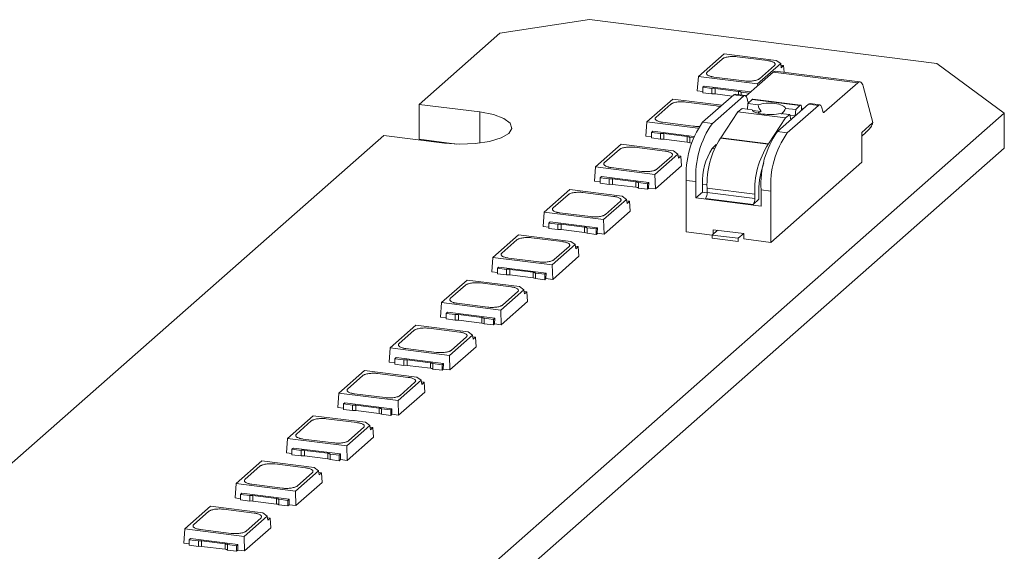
# Model space of a CAD drawing. Header units: millimetres. Extents: x -97 to 22, y 100 to 191.
# Tile 6 of 6: x -20 to 22, y 168 to 191. Entities that reach past the tile are written whole.
import ezdxf

# ---------------------------------------------------------------- set-up
doc = ezdxf.new("R2010")
doc.units = ezdxf.units.MM

msp = doc.modelspace()

# ---------------------------------------------------------------- linework, layer by layer
at = {"color": 7, "linetype": 'Continuous', "lineweight": 15}
for p, q in [((4.419, 191.119), (0.552, 190.537)), ((19.386, 189.233), (4.419, 191.119)), ((0.552, 190.537), (-2.93, 187.466)), ((10.215, 189.647), (9.108, 188.67)), ((9.492, 188.857), (10.132, 189.422)), ((12.469, 189.363), (10.215, 189.647)), ((10.777, 189.519), (12.096, 189.352)), ((12.657, 189.224), (12.469, 189.363)), ((11.16, 187.824), (12.333, 188.858)), ((11.664, 188.348), (12.657, 189.224)), ((12.387, 189.138), (11.747, 188.573)), ((12.333, 188.858), (15.981, 188.398)), ((16.075, 188.435), (12.426, 188.895)), ((12.657, 189.224), (12.68, 189.046)), ((12.666, 189.153), (12.784, 189.138)), ((12.784, 189.138), (12.68, 189.046)), ((12.784, 189.138), (12.805, 188.847)), ((22.295, 187.085), (19.386, 189.233)), ((9.108, 188.67), (9.064, 188.051)), ((9.108, 188.67), (11.664, 188.348)), ((11.102, 188.476), (9.783, 188.642)), ((9.064, 188.051), (9.301, 188.021)), ((9.359, 188.254), (9.301, 188.203)), ((9.301, 188.203), (9.691, 188.154)), ((9.301, 188.203), (9.301, 187.966)), ((9.359, 188.254), (11.362, 188.002)), ((9.691, 187.917), (9.691, 188.154)), ((9.833, 188.154), (10.844, 188.026)), ((9.833, 187.917), (9.833, 188.154)), ((10.95, 187.995), (11.304, 187.951)), ((10.95, 187.871), (10.95, 187.995)), ((11.666, 188.27), (11.664, 188.348)), ((15.981, 188.398), (14.537, 187.125)), ((16.631, 186.676), (16.21, 188.247)), ((8.002, 187.695), (6.895, 186.718)), ((10.123, 187.428), (8.002, 187.695)), ((10.633, 187.878), (9.292, 186.695)), ((9.301, 187.966), (9.691, 187.917)), ((11.054, 187.825), (9.713, 186.642)), ((9.833, 187.917), (10.572, 187.824)), ((10.633, 187.878), (11.054, 187.825)), ((11.117, 187.85), (10.696, 187.903)), ((11.248, 187.572), (11.207, 187.724)), ((11.247, 187.497), (11.426, 187.68)), ((11.426, 187.68), (13.484, 187.421)), ((13.513, 187.434), (11.455, 187.694)), ((-0.311, 187.136), (-2.93, 187.466)), ((-2.93, 185.957), (-2.93, 187.466)), ((7.279, 186.905), (7.919, 187.47)), ((8.564, 187.567), (9.882, 187.4)), ((10.807, 187.137), (11, 187.28)), ((11.424, 187.227), (11, 187.28)), ((11.247, 187.497), (11.221, 187.252)), ((11.682, 187.442), (11.247, 187.497)), ((11.445, 187.204), (11.81, 187.158)), ((12.519, 186.288), (13.861, 187.471)), ((13.304, 187.237), (12.869, 187.292)), ((14.282, 187.418), (12.94, 186.235)), ((13.304, 187.237), (13.277, 186.973)), ((13.484, 187.421), (13.304, 187.237)), ((13.561, 187.207), (13.558, 187.308)), ((13.631, 187.269), (13.559, 187.278)), ((13.861, 187.471), (14.282, 187.418)), ((14.344, 187.443), (13.923, 187.496)), ((14.475, 187.165), (14.435, 187.318)), ((-74.932, 101.338), (22.295, 187.085)), ((10.807, 187.137), (10.079, 186.023)), ((10.807, 187.137), (12.865, 186.877)), ((12.865, 186.877), (12.137, 185.764)), ((13.058, 187.021), (12.635, 187.074)), ((13.058, 187.021), (12.865, 186.877)), ((13.099, 186.8), (13.058, 187.021)), ((13.062, 187), (13.277, 186.973)), ((13.277, 186.973), (13.158, 186.852)), ((22.295, 185.576), (22.295, 187.085)), ((6.895, 186.718), (6.851, 186.099)), ((6.895, 186.718), (9.092, 186.441)), ((7.146, 186.302), (7.088, 186.251)), ((7.146, 186.302), (8.918, 186.079)), ((8.889, 186.524), (7.57, 186.69)), ((9.713, 186.642), (9.292, 186.695)), ((16.158, 186.258), (16.631, 186.676)), ((-4.45, 186.125), (-47.124, 148.49)), ((-4.45, 186.125), (-1.831, 185.795)), ((-1.31, 185.753), (-2.93, 185.957)), ((6.851, 186.099), (7.088, 186.069)), ((7.088, 186.251), (7.478, 186.202)), ((7.088, 186.251), (7.088, 186.015)), ((7.088, 186.015), (7.478, 185.965)), ((7.478, 185.965), (7.478, 186.202)), ((7.619, 186.202), (8.631, 186.075)), ((7.619, 185.965), (7.619, 186.202)), ((7.619, 185.965), (8.631, 185.838)), ((8.631, 185.838), (8.631, 186.075)), ((8.737, 186.043), (8.896, 186.023)), ((8.737, 185.807), (8.737, 186.043)), ((12.124, 185.748), (10.066, 186.008)), ((12.137, 185.764), (10.079, 186.023)), ((12.94, 186.235), (12.519, 186.288)), ((16.158, 184.972), (16.158, 186.258)), ((16.158, 186.097), (16.327, 186.246)), ((-74.932, 99.83), (22.295, 185.576)), ((5.789, 185.743), (4.682, 184.766)), ((5.066, 184.953), (5.706, 185.518)), ((8.042, 185.459), (5.789, 185.743)), ((6.35, 185.615), (7.669, 185.449)), ((8.23, 185.32), (8.042, 185.459)), ((8.737, 185.807), (8.82, 185.796)), ((9.708, 185.56), (9.883, 185.74)), ((7.237, 184.444), (8.23, 185.32)), ((7.96, 185.234), (7.32, 184.669)), ((8.23, 185.32), (8.254, 185.143)), ((8.24, 185.249), (8.358, 185.234)), ((8.358, 185.234), (8.254, 185.143)), ((8.358, 185.234), (8.388, 184.815)), ((4.682, 184.766), (4.638, 184.147)), ((4.682, 184.766), (7.237, 184.444)), ((6.676, 184.572), (5.357, 184.739)), ((7.257, 183.817), (8.388, 184.815)), ((12.233, 181.511), (16.158, 184.972)), ((4.932, 184.35), (4.875, 184.299)), ((4.875, 184.299), (5.265, 184.25)), ((4.875, 184.299), (4.875, 184.063)), ((4.932, 184.35), (6.972, 184.093)), ((5.265, 184.013), (5.265, 184.25)), ((5.406, 184.25), (6.418, 184.123)), ((5.406, 184.013), (5.406, 184.25)), ((7.257, 183.817), (7.237, 184.444)), ((8.585, 181.97), (8.585, 184.186)), ((8.585, 184.186), (9.006, 184.133)), ((3.576, 183.791), (2.468, 182.814)), ((5.829, 183.507), (3.576, 183.791)), ((4.638, 184.147), (4.875, 184.117)), ((4.875, 184.063), (5.265, 184.013)), ((5.406, 184.013), (6.418, 183.886)), ((6.418, 183.886), (6.418, 184.123)), ((6.524, 184.091), (6.914, 184.042)), ((6.524, 183.855), (6.524, 184.091)), ((6.524, 183.855), (6.914, 183.806)), ((6.914, 184.042), (6.972, 184.093)), ((6.914, 183.806), (6.914, 184.042)), ((6.914, 183.806), (6.968, 183.853)), ((6.972, 184.093), (6.967, 183.853)), ((6.967, 183.853), (7.257, 183.817)), ((9.006, 184.133), (9.006, 183.426)), ((9.289, 183.675), (9.289, 184.014)), ((9.486, 183.849), (11.544, 183.59)), ((9.486, 183.661), (9.486, 183.849)), ((11.812, 183.779), (12.233, 183.726)), ((11.812, 183.072), (11.812, 183.779)), ((2.853, 183.002), (3.493, 183.566)), ((4.137, 183.663), (5.456, 183.497)), ((5.024, 182.492), (6.017, 183.368)), ((6.017, 183.368), (5.829, 183.507)), ((6.017, 183.368), (6.041, 183.191)), ((9.006, 183.426), (9.289, 183.675)), ((9.006, 183.426), (11.812, 183.072)), ((9.486, 183.65), (9.289, 183.675)), ((11.473, 183.15), (9.415, 183.41)), ((9.486, 183.661), (11.544, 183.401)), ((11.473, 183.15), (11.721, 183.369)), ((11.544, 183.59), (11.544, 183.401)), ((11.721, 183.369), (11.721, 183.746)), ((12.233, 183.726), (12.233, 181.511)), ((5.747, 183.282), (5.107, 182.717)), ((6.026, 183.297), (6.145, 183.282)), ((6.145, 183.282), (6.041, 183.191)), ((6.145, 183.282), (6.175, 182.863)), ((2.468, 182.814), (2.425, 182.195)), ((2.468, 182.814), (5.024, 182.492)), ((4.462, 182.621), (3.144, 182.787)), ((5.044, 181.865), (5.024, 182.492)), ((5.044, 181.865), (6.175, 182.863)), ((2.425, 182.195), (2.661, 182.165)), ((2.719, 182.398), (2.661, 182.347)), ((2.661, 182.347), (3.052, 182.298)), ((2.661, 182.347), (2.661, 182.111)), ((2.661, 182.111), (3.052, 182.062)), ((2.719, 182.398), (4.758, 182.141)), ((3.052, 182.062), (3.052, 182.298)), ((3.193, 182.298), (4.204, 182.171)), ((3.193, 182.062), (3.193, 182.298)), ((3.193, 182.062), (4.204, 181.934)), ((4.204, 181.934), (4.204, 182.171)), ((4.311, 182.14), (4.701, 182.09)), ((4.311, 181.903), (4.311, 182.14)), ((4.701, 182.09), (4.758, 182.141)), ((4.701, 181.854), (4.701, 182.09)), ((4.758, 182.141), (4.754, 181.902)), ((9.754, 182.059), (11.064, 181.894)), ((9.754, 181.87), (9.754, 182.059)), ((1.362, 181.839), (0.255, 180.863)), ((3.616, 181.555), (1.362, 181.839)), ((1.924, 181.711), (3.243, 181.545)), ((4.311, 181.903), (4.701, 181.854)), ((4.701, 181.854), (4.755, 181.901)), ((4.754, 181.902), (5.044, 181.865)), ((8.585, 181.97), (9.707, 181.829)), ((9.706, 181.828), (9.941, 182.035)), ((9.706, 181.686), (9.706, 181.828)), ((10.829, 181.686), (9.706, 181.828)), ((9.706, 181.686), (10.829, 181.545)), ((11.064, 181.894), (10.829, 181.686)), ((10.829, 181.686), (10.829, 181.545)), ((11.064, 181.658), (11.064, 181.894)), ((11.064, 181.658), (12.233, 181.511)), ((0.639, 181.05), (1.279, 181.614)), ((2.811, 180.541), (3.804, 181.416)), ((3.534, 181.33), (2.894, 180.766)), ((3.804, 181.416), (3.616, 181.555)), ((3.804, 181.416), (3.827, 181.239)), ((3.813, 181.345), (3.931, 181.331)), ((3.931, 181.331), (3.827, 181.239)), ((3.931, 181.331), (3.962, 180.911)), ((0.255, 180.863), (0.211, 180.243)), ((0.255, 180.863), (2.811, 180.541)), ((2.249, 180.669), (0.93, 180.835)), ((2.83, 179.913), (3.962, 180.911)), ((0.506, 180.446), (0.448, 180.395)), ((0.448, 180.395), (0.838, 180.346)), ((0.448, 180.395), (0.448, 180.159)), ((0.506, 180.446), (2.545, 180.189)), ((2.83, 179.913), (2.811, 180.541)), ((0.211, 180.243), (0.448, 180.213)), ((0.448, 180.159), (0.838, 180.11)), ((0.838, 180.11), (0.838, 180.346)), ((0.98, 180.346), (1.991, 180.219)), ((0.98, 180.11), (0.98, 180.346)), ((0.98, 180.11), (1.991, 179.982)), ((1.991, 179.982), (1.991, 180.219)), ((2.097, 180.188), (2.487, 180.139)), ((2.097, 179.951), (2.097, 180.188)), ((2.097, 179.951), (2.487, 179.902)), ((2.487, 180.139), (2.545, 180.189)), ((2.487, 179.902), (2.487, 180.139)), ((2.487, 179.902), (2.541, 179.95)), ((2.545, 180.189), (2.54, 179.95)), ((2.54, 179.95), (2.83, 179.913)), ((-0.851, 179.887), (-1.958, 178.911)), ((-1.574, 179.098), (-0.934, 179.662)), ((1.403, 179.603), (-0.851, 179.887)), ((-0.289, 179.759), (1.029, 179.593)), ((1.59, 179.464), (1.403, 179.603)), ((0.597, 178.589), (1.59, 179.464)), ((1.32, 179.378), (0.68, 178.814)), ((1.59, 179.464), (1.614, 179.287)), ((1.6, 179.394), (1.718, 179.379)), ((1.718, 179.379), (1.614, 179.287)), ((1.718, 179.379), (1.749, 178.959)), ((-1.958, 178.911), (-2.002, 178.291)), ((-1.958, 178.911), (0.597, 178.589)), ((0.036, 178.717), (-1.283, 178.883)), ((0.617, 177.961), (1.749, 178.959)), ((-2.002, 178.291), (-1.765, 178.261)), ((-1.707, 178.494), (-1.765, 178.444)), ((-1.765, 178.444), (-1.375, 178.394)), ((-1.765, 178.444), (-1.765, 178.207)), ((-1.707, 178.494), (0.332, 178.238)), ((-1.375, 178.158), (-1.375, 178.394)), ((-1.234, 178.394), (-0.222, 178.267)), ((-1.234, 178.158), (-1.234, 178.394)), ((-0.222, 178.03), (-0.222, 178.267)), ((-0.116, 178.236), (0.274, 178.187)), ((-0.116, 177.999), (-0.116, 178.236)), ((0.274, 178.187), (0.332, 178.238)), ((0.332, 178.238), (0.327, 177.998)), ((0.617, 177.961), (0.597, 178.589)), ((-3.064, 177.935), (-4.171, 176.959)), ((-0.811, 177.651), (-3.064, 177.935)), ((-1.765, 178.207), (-1.375, 178.158)), ((-1.234, 178.158), (-0.222, 178.03)), ((-0.116, 177.999), (0.274, 177.95)), ((0.274, 177.95), (0.274, 178.187)), ((0.274, 177.95), (0.328, 177.998)), ((0.327, 177.998), (0.617, 177.961)), ((-3.787, 177.146), (-3.147, 177.71)), ((-2.503, 177.807), (-1.184, 177.641)), ((-1.616, 176.637), (-0.623, 177.513)), ((-0.893, 177.426), (-1.533, 176.862)), ((-0.623, 177.513), (-0.811, 177.651)), ((-0.623, 177.513), (-0.599, 177.335)), ((-0.613, 177.442), (-0.495, 177.427)), ((-0.495, 177.427), (-0.599, 177.335)), ((-0.495, 177.427), (-0.465, 177.007)), ((-1.596, 176.009), (-0.465, 177.007)), ((-4.171, 176.959), (-4.215, 176.339)), ((-4.171, 176.959), (-1.616, 176.637)), ((-3.921, 176.543), (-3.978, 176.492)), ((-3.921, 176.543), (-1.881, 176.286)), ((-2.177, 176.765), (-3.496, 176.931)), ((-1.596, 176.009), (-1.616, 176.637)), ((-4.215, 176.339), (-3.978, 176.309)), ((-3.978, 176.492), (-3.588, 176.443)), ((-3.978, 176.492), (-3.978, 176.255)), ((-3.978, 176.255), (-3.588, 176.206)), ((-3.588, 176.206), (-3.588, 176.443)), ((-3.447, 176.443), (-2.435, 176.315)), ((-3.447, 176.206), (-3.447, 176.443)), ((-3.447, 176.206), (-2.435, 176.078)), ((-2.435, 176.078), (-2.435, 176.315)), ((-2.329, 176.284), (-1.939, 176.235)), ((-2.329, 176.047), (-2.329, 176.284)), ((-1.939, 176.235), (-1.881, 176.286)), ((-1.939, 175.998), (-1.939, 176.235)), ((-1.881, 176.286), (-1.886, 176.046)), ((-5.277, 175.983), (-6.385, 175.007)), ((-6, 175.194), (-5.36, 175.758)), ((-3.024, 175.699), (-5.277, 175.983)), ((-4.716, 175.855), (-3.397, 175.689)), ((-2.836, 175.561), (-3.024, 175.699)), ((-2.329, 176.047), (-1.939, 175.998)), ((-1.939, 175.998), (-1.885, 176.046)), ((-1.886, 176.046), (-1.596, 176.009)), ((-3.829, 174.685), (-2.836, 175.561)), ((-3.106, 175.474), (-3.746, 174.91)), ((-2.836, 175.561), (-2.812, 175.383)), ((-2.827, 175.49), (-2.708, 175.475)), ((-2.708, 175.475), (-2.812, 175.383)), ((-2.708, 175.475), (-2.678, 175.055)), ((-6.385, 175.007), (-6.428, 174.387)), ((-6.385, 175.007), (-3.829, 174.685)), ((-4.39, 174.813), (-5.709, 174.979)), ((-3.809, 174.057), (-2.678, 175.055)), ((-6.134, 174.591), (-6.192, 174.54)), ((-6.192, 174.54), (-5.801, 174.491)), ((-6.192, 174.54), (-6.192, 174.303)), ((-6.134, 174.591), (-4.095, 174.334)), ((-5.801, 174.254), (-5.801, 174.491)), ((-5.66, 174.491), (-4.648, 174.363)), ((-5.66, 174.254), (-5.66, 174.491)), ((-3.809, 174.057), (-3.829, 174.685)), ((-7.491, 174.031), (-8.598, 173.055)), ((-5.237, 173.748), (-7.491, 174.031)), ((-6.428, 174.387), (-6.192, 174.358)), ((-6.192, 174.303), (-5.801, 174.254)), ((-5.66, 174.254), (-4.648, 174.127)), ((-4.648, 174.127), (-4.648, 174.363)), ((-4.542, 174.332), (-4.152, 174.283)), ((-4.542, 174.095), (-4.542, 174.332)), ((-4.542, 174.095), (-4.152, 174.046)), ((-4.152, 174.283), (-4.095, 174.334)), ((-4.152, 174.046), (-4.152, 174.283)), ((-4.152, 174.046), (-4.098, 174.094)), ((-4.095, 174.334), (-4.099, 174.094)), ((-4.099, 174.094), (-3.809, 174.057)), ((-8.214, 173.242), (-7.574, 173.806)), ((-6.929, 173.903), (-5.61, 173.737)), ((-6.042, 172.733), (-5.049, 173.609)), ((-5.049, 173.609), (-5.237, 173.748)), ((-5.049, 173.609), (-5.026, 173.431)), ((-5.319, 173.522), (-5.959, 172.958)), ((-5.04, 173.538), (-4.922, 173.523)), ((-4.922, 173.523), (-5.026, 173.431)), ((-4.922, 173.523), (-4.891, 173.103)), ((-8.598, 173.055), (-8.642, 172.435)), ((-8.598, 173.055), (-6.042, 172.733)), ((-6.604, 172.861), (-7.923, 173.027)), ((-6.023, 172.105), (-6.042, 172.733)), ((-6.023, 172.105), (-4.891, 173.103)), ((-8.642, 172.435), (-8.405, 172.406)), ((-8.347, 172.639), (-8.405, 172.588)), ((-8.405, 172.588), (-8.015, 172.539)), ((-8.405, 172.588), (-8.405, 172.351)), ((-8.405, 172.351), (-8.015, 172.302)), ((-8.347, 172.639), (-6.308, 172.382)), ((-8.015, 172.302), (-8.015, 172.539)), ((-7.873, 172.539), (-6.862, 172.411)), ((-7.873, 172.302), (-7.873, 172.539)), ((-7.873, 172.302), (-6.862, 172.175)), ((-6.862, 172.175), (-6.862, 172.411)), ((-6.756, 172.38), (-6.366, 172.331)), ((-6.756, 172.143), (-6.756, 172.38)), ((-6.366, 172.331), (-6.308, 172.382)), ((-6.366, 172.094), (-6.366, 172.331)), ((-6.308, 172.382), (-6.313, 172.142)), ((-9.704, 172.08), (-10.811, 171.103)), ((-7.45, 171.796), (-9.704, 172.08)), ((-9.142, 171.951), (-7.823, 171.785)), ((-6.756, 172.143), (-6.366, 172.094)), ((-6.366, 172.094), (-6.312, 172.142)), ((-6.313, 172.142), (-6.023, 172.105)), ((-10.427, 171.29), (-9.787, 171.854)), ((-8.256, 170.781), (-7.263, 171.657)), ((-7.533, 171.57), (-8.172, 171.006)), ((-7.263, 171.657), (-7.45, 171.796)), ((-7.263, 171.657), (-7.239, 171.479)), ((-7.253, 171.586), (-7.135, 171.571)), ((-7.135, 171.571), (-7.239, 171.479)), ((-7.135, 171.571), (-7.104, 171.151)), ((-10.811, 171.103), (-10.855, 170.484)), ((-10.811, 171.103), (-8.256, 170.781)), ((-8.817, 170.909), (-10.136, 171.075)), ((-8.236, 170.154), (-7.104, 171.151)), ((-10.56, 170.687), (-10.618, 170.636)), ((-10.618, 170.636), (-10.228, 170.587)), ((-10.618, 170.636), (-10.618, 170.399)), ((-10.56, 170.687), (-8.521, 170.43)), ((-8.236, 170.154), (-8.256, 170.781)), ((-10.855, 170.484), (-10.618, 170.454)), ((-10.618, 170.399), (-10.228, 170.35)), ((-10.228, 170.35), (-10.228, 170.587)), ((-10.086, 170.587), (-9.075, 170.459)), ((-10.086, 170.35), (-10.086, 170.587)), ((-10.086, 170.35), (-9.075, 170.223)), ((-9.075, 170.223), (-9.075, 170.459)), ((-8.969, 170.428), (-8.579, 170.379)), ((-8.969, 170.192), (-8.969, 170.428)), ((-8.969, 170.192), (-8.579, 170.142)), ((-8.579, 170.379), (-8.521, 170.43)), ((-8.579, 170.142), (-8.579, 170.379)), ((-8.579, 170.142), (-8.525, 170.19)), ((-8.521, 170.43), (-8.526, 170.19)), ((-8.526, 170.19), (-8.236, 170.154)), ((-11.917, 170.128), (-13.024, 169.151)), ((-12.64, 169.338), (-12, 169.903)), ((-9.664, 169.844), (-11.917, 170.128)), ((-11.356, 170), (-10.037, 169.833)), ((-9.476, 169.705), (-9.664, 169.844)), ((-10.469, 168.829), (-9.476, 169.705)), ((-9.746, 169.619), (-10.386, 169.054)), ((-9.476, 169.705), (-9.452, 169.527)), ((-9.466, 169.634), (-9.348, 169.619)), ((-9.348, 169.619), (-9.452, 169.527)), ((-9.348, 169.619), (-9.318, 169.199)), ((-13.024, 169.151), (-13.068, 168.532)), ((-13.024, 169.151), (-10.469, 168.829)), ((-11.03, 168.957), (-12.349, 169.123)), ((-10.449, 168.202), (-9.318, 169.199)), ((-13.068, 168.532), (-12.831, 168.502)), ((-12.774, 168.735), (-12.831, 168.684)), ((-12.831, 168.684), (-12.441, 168.635)), ((-12.831, 168.684), (-12.831, 168.447)), ((-12.774, 168.735), (-10.734, 168.478)), ((-12.441, 168.398), (-12.441, 168.635)), ((-12.3, 168.635), (-11.288, 168.507)), ((-12.3, 168.398), (-12.3, 168.635)), ((-11.288, 168.271), (-11.288, 168.507)), ((-11.182, 168.476), (-10.792, 168.427)), ((-11.182, 168.24), (-11.182, 168.476)), ((-10.792, 168.427), (-10.734, 168.478)), ((-10.734, 168.478), (-10.739, 168.238)), ((-10.449, 168.202), (-10.469, 168.829)), ((-12.831, 168.447), (-12.441, 168.398)), ((-12.3, 168.398), (-11.288, 168.271)), ((-11.182, 168.24), (-10.792, 168.191)), ((-10.792, 168.191), (-10.792, 168.427)), ((-10.792, 168.191), (-10.738, 168.238)), ((-10.739, 168.238), (-10.449, 168.202))]:
    msp.add_line(p, q, dxfattribs=at)
at = {"color": 8, "linetype": 'Continuous', "lineweight": 15}
for p, q in [((10.844, 187.884), (10.844, 188.026)), ((11.284, 187.535), (11.263, 187.537)), ((11.269, 187.519), (11.269, 187.53)), ((-0.311, 185.795), (-0.311, 187.136)), ((14.49, 187.131), (14.537, 187.125)), ((9.795, 185.549), (9.708, 185.56)), ((9.289, 184.014), (9.488, 183.989))]:
    msp.add_line(p, q, dxfattribs=at)
at = {"color": 7, "linetype": 'Continuous', "lineweight": 15, "flags": 128}
for points in [[(15.981, 188.398), (16.015, 188.423), (16.049, 188.435), (16.082, 188.434), (16.113, 188.421), (16.142, 188.395), (16.168, 188.357), (16.191, 188.307), (16.21, 188.247)], [(11.054, 187.825), (11.077, 187.841), (11.1, 187.849), (11.122, 187.849), (11.143, 187.84), (11.162, 187.822), (11.179, 187.797), (11.195, 187.764), (11.207, 187.724)], [(13.484, 187.421), (13.498, 187.432), (13.511, 187.435), (13.524, 187.43), (13.535, 187.418), (13.545, 187.399), (13.552, 187.373), (13.556, 187.343), (13.558, 187.308)], [(14.435, 187.318), (14.422, 187.358), (14.407, 187.391), (14.389, 187.416), (14.37, 187.433), (14.349, 187.442), (14.327, 187.443), (14.305, 187.435), (14.282, 187.418)], [(14.537, 187.125), (14.527, 187.118), (14.518, 187.115), (14.51, 187.115), (14.501, 187.119), (14.494, 187.126), (14.487, 187.136), (14.481, 187.149), (14.475, 187.165)], [(-1.831, 185.795), (-1.172, 185.749), (-0.504, 185.774), (0.109, 185.866), (0.607, 186.017), (0.94, 186.212), (1.077, 186.431), (1.003, 186.654), (0.726, 186.859), (0.273, 187.024), (-0.311, 187.136)]]:
    msp.add_lwpolyline(points, dxfattribs=at)
at = {"color": 7, "linetype": 'Continuous', "lineweight": 15}
for centre, radius, start, end in [((12.419, 188.775), 0.12, 86.6791, 136.4073), ((10.691, 187.823), 0.0799, 86.6791, 136.4073), ((11.341, 187.591), 0.0944, 191.8644, 220.3245), ((11.453, 187.661), 0.0329, 86.2479, 143.7793), ((13.918, 187.416), 0.0799, 86.6791, 136.4073), ((12.515, 184.433), 3.938, 144.9309, 183.5931), ((12.936, 184.38), 3.938, 144.9309, 183.5931), ((15.732, 186.994), 0.954, 327.5961, 340.5024), ((13.106, 184.033), 3.625, 146.994, 182.9112), ((9.986, 186.083), 0.11, 316.9212, 327.3111), ((15.742, 184.026), 3.938, 144.9309, 183.5931), ((16.163, 183.973), 3.938, 144.9309, 183.5931), ((11.854, 184.149), 2.569, 146.6778, 183.0117), ((15.164, 183.774), 3.625, 146.994, 182.9112), ((12.044, 185.824), 0.11, 316.9212, 327.3111), ((15.046, 183.771), 3.326, 159.4272, 180.4268), ((9.093, 183.636), 0.394, 324.9309, 3.5931), ((11.151, 183.377), 0.394, 324.9309, 3.5931)]:
    msp.add_arc(centre, radius, start, end, dxfattribs=at)
for points, knots in [([(10.132, 189.422), (10.141, 189.428), (10.158, 189.441), (10.193, 189.46), (10.241, 189.48), (10.307, 189.499), (10.392, 189.515), (10.486, 189.526), (10.584, 189.53), (10.683, 189.528), (10.746, 189.522), (10.777, 189.519)], [0, 0, 0, 0, 0.0822494, 0.165214, 0.2503144, 0.3746275, 0.5000806, 0.6226075, 0.7498484, 0.875107, 1, 1, 1, 1]), ([(12.096, 189.352), (12.116, 189.35), (12.155, 189.344), (12.211, 189.332), (12.27, 189.316), (12.328, 189.294), (12.377, 189.266), (12.409, 189.235), (12.421, 189.202), (12.416, 189.169), (12.397, 189.148), (12.387, 189.138)], [0, 0, 0, 0, 0.0822494, 0.165214, 0.2503144, 0.3746275, 0.5000806, 0.6226075, 0.7498484, 0.875107, 1, 1, 1, 1]), ([(9.783, 188.642), (9.763, 188.645), (9.724, 188.651), (9.668, 188.663), (9.609, 188.679), (9.551, 188.701), (9.502, 188.729), (9.47, 188.76), (9.458, 188.793), (9.463, 188.826), (9.483, 188.847), (9.492, 188.857)], [0, 0, 0, 0, 0.082249, 0.165214, 0.250314, 0.374627, 0.500081, 0.622608, 0.749848, 0.875107, 1, 1, 1, 1]), ([(11.747, 188.573), (11.738, 188.567), (11.722, 188.553), (11.686, 188.535), (11.638, 188.515), (11.572, 188.496), (11.487, 188.479), (11.393, 188.469), (11.295, 188.465), (11.196, 188.466), (11.133, 188.473), (11.102, 188.476)], [0, 0, 0, 0, 0.082249, 0.165214, 0.250314, 0.374627, 0.500081, 0.622608, 0.749848, 0.875107, 1, 1, 1, 1]), ([(9.691, 188.154), (9.703, 188.155), (9.726, 188.158), (9.762, 188.159), (9.798, 188.158), (9.821, 188.155), (9.833, 188.154)], [0, 0, 0, 0, 0.254275, 0.5, 0.745725, 1, 1, 1, 1]), ([(10.844, 188.026), (10.856, 188.025), (10.878, 188.022), (10.907, 188.014), (10.932, 188.006), (10.944, 187.999), (10.95, 187.995)], [0, 0, 0, 0, 0.254275, 0.5, 0.745725, 1, 1, 1, 1]), ([(7.919, 187.47), (7.927, 187.476), (7.944, 187.49), (7.98, 187.508), (8.028, 187.528), (8.094, 187.547), (8.179, 187.564), (8.273, 187.574), (8.37, 187.578), (8.47, 187.577), (8.532, 187.57), (8.564, 187.567)], [0, 0, 0, 0, 0.0822494, 0.165214, 0.2503144, 0.3746275, 0.5000806, 0.6226075, 0.7498484, 0.875107, 1, 1, 1, 1]), ([(11.424, 187.227), (11.437, 187.188), (11.488, 187.15), (11.65, 187.087), (11.762, 187.061), (12.012, 187.029), (12.149, 187.024), (12.413, 187.034), (12.536, 187.05), (12.635, 187.074)], [0, 0, 0, 0, 0.25, 0.25, 0.5, 0.5, 0.75, 0.75, 1, 1, 1, 1]), ([(11.681, 187.086), (11.689, 187.094), (11.714, 187.122), (11.77, 187.143), (11.81, 187.158)], [0, 0, 0, 0, 0.289395, 1, 1, 1, 1]), ([(12.869, 187.292), (12.851, 187.341), (12.799, 187.386), (12.639, 187.46), (12.53, 187.488), (12.288, 187.519), (12.156, 187.521), (11.902, 187.5), (11.781, 187.476), (11.682, 187.442)], [0, 0, 0, 0, 0.25, 0.25, 0.5, 0.5, 0.75, 0.75, 1, 1, 1, 1]), ([(7.57, 186.69), (7.55, 186.693), (7.51, 186.699), (7.455, 186.711), (7.396, 186.727), (7.338, 186.749), (7.289, 186.777), (7.257, 186.808), (7.245, 186.841), (7.25, 186.874), (7.269, 186.895), (7.279, 186.905)], [0, 0, 0, 0, 0.082249, 0.165214, 0.250314, 0.374627, 0.500081, 0.622608, 0.749848, 0.875107, 1, 1, 1, 1]), ([(16.319, 186.247), (16.382, 186.304), (16.473, 186.386), (16.522, 186.46), (16.537, 186.483)], [0, 0, 0, 0, 0.6976404, 1, 1, 1, 1]), ([(7.478, 186.202), (7.49, 186.203), (7.513, 186.206), (7.549, 186.207), (7.585, 186.206), (7.608, 186.203), (7.619, 186.202)], [0, 0, 0, 0, 0.254275, 0.5, 0.745725, 1, 1, 1, 1]), ([(8.631, 186.075), (8.642, 186.073), (8.664, 186.07), (8.694, 186.063), (8.719, 186.054), (8.731, 186.047), (8.737, 186.043)], [0, 0, 0, 0, 0.254275, 0.5, 0.745725, 1, 1, 1, 1]), ([(5.706, 185.518), (5.714, 185.524), (5.731, 185.538), (5.766, 185.556), (5.815, 185.576), (5.881, 185.595), (5.966, 185.612), (6.059, 185.622), (6.157, 185.626), (6.256, 185.625), (6.319, 185.618), (6.35, 185.615)], [0, 0, 0, 0, 0.0822494, 0.165214, 0.2503144, 0.3746275, 0.5000806, 0.6226075, 0.7498484, 0.875107, 1, 1, 1, 1]), ([(7.669, 185.449), (7.689, 185.446), (7.729, 185.44), (7.784, 185.428), (7.843, 185.412), (7.902, 185.39), (7.951, 185.362), (7.983, 185.331), (7.994, 185.298), (7.99, 185.265), (7.97, 185.244), (7.96, 185.234)], [0, 0, 0, 0, 0.0822494, 0.165214, 0.2503144, 0.3746275, 0.5000806, 0.6226075, 0.7498484, 0.875107, 1, 1, 1, 1]), ([(5.357, 184.739), (5.337, 184.741), (5.297, 184.747), (5.242, 184.759), (5.183, 184.775), (5.124, 184.797), (5.075, 184.825), (5.044, 184.856), (5.032, 184.889), (5.036, 184.922), (5.056, 184.943), (5.066, 184.953)], [0, 0, 0, 0, 0.082249, 0.165214, 0.250314, 0.374627, 0.500081, 0.622608, 0.749848, 0.875107, 1, 1, 1, 1]), ([(7.32, 184.669), (7.312, 184.663), (7.295, 184.65), (7.26, 184.631), (7.211, 184.611), (7.145, 184.592), (7.06, 184.576), (6.967, 184.565), (6.869, 184.561), (6.77, 184.563), (6.707, 184.569), (6.676, 184.572)], [0, 0, 0, 0, 0.082249, 0.165214, 0.250314, 0.374627, 0.500081, 0.622608, 0.749848, 0.875107, 1, 1, 1, 1]), ([(5.265, 184.25), (5.276, 184.251), (5.299, 184.254), (5.336, 184.255), (5.372, 184.254), (5.395, 184.251), (5.406, 184.25)], [0, 0, 0, 0, 0.254275, 0.5, 0.745725, 1, 1, 1, 1]), ([(6.418, 184.123), (6.429, 184.121), (6.451, 184.118), (6.48, 184.111), (6.505, 184.102), (6.518, 184.095), (6.524, 184.091)], [0, 0, 0, 0, 0.254275, 0.5, 0.745725, 1, 1, 1, 1]), ([(3.493, 183.566), (3.501, 183.572), (3.518, 183.586), (3.553, 183.604), (3.602, 183.624), (3.668, 183.643), (3.753, 183.66), (3.846, 183.67), (3.944, 183.674), (4.043, 183.673), (4.106, 183.666), (4.137, 183.663)], [0, 0, 0, 0, 0.0822494, 0.165214, 0.2503144, 0.3746275, 0.5000806, 0.6226075, 0.7498484, 0.875107, 1, 1, 1, 1]), ([(5.456, 183.497), (5.476, 183.494), (5.516, 183.488), (5.571, 183.476), (5.63, 183.46), (5.689, 183.438), (5.738, 183.41), (5.769, 183.379), (5.781, 183.346), (5.777, 183.313), (5.757, 183.292), (5.747, 183.282)], [0, 0, 0, 0, 0.0822494, 0.165214, 0.2503144, 0.3746275, 0.5000806, 0.6226075, 0.7498484, 0.875107, 1, 1, 1, 1]), ([(3.144, 182.787), (3.124, 182.789), (3.084, 182.795), (3.029, 182.807), (2.969, 182.823), (2.911, 182.845), (2.862, 182.873), (2.83, 182.905), (2.818, 182.937), (2.823, 182.97), (2.843, 182.991), (2.853, 183.002)], [0, 0, 0, 0, 0.082249, 0.165214, 0.250314, 0.374627, 0.500081, 0.622608, 0.749848, 0.875107, 1, 1, 1, 1]), ([(5.107, 182.717), (5.099, 182.711), (5.082, 182.698), (5.046, 182.679), (4.998, 182.659), (4.932, 182.64), (4.847, 182.624), (4.754, 182.613), (4.656, 182.609), (4.556, 182.611), (4.494, 182.617), (4.462, 182.621)], [0, 0, 0, 0, 0.082249, 0.165214, 0.250314, 0.374627, 0.500081, 0.622608, 0.749848, 0.875107, 1, 1, 1, 1]), ([(3.052, 182.298), (3.063, 182.299), (3.086, 182.302), (3.122, 182.303), (3.158, 182.302), (3.181, 182.299), (3.193, 182.298)], [0, 0, 0, 0, 0.254275, 0.5, 0.745725, 1, 1, 1, 1]), ([(4.204, 182.171), (4.216, 182.169), (4.238, 182.166), (4.267, 182.159), (4.292, 182.15), (4.304, 182.143), (4.311, 182.14)], [0, 0, 0, 0, 0.254275, 0.5, 0.745725, 1, 1, 1, 1]), ([(1.279, 181.614), (1.288, 181.621), (1.305, 181.634), (1.34, 181.652), (1.389, 181.672), (1.455, 181.691), (1.539, 181.708), (1.633, 181.718), (1.731, 181.722), (1.83, 181.721), (1.893, 181.714), (1.924, 181.711)], [0, 0, 0, 0, 0.0822494, 0.165214, 0.2503144, 0.3746275, 0.5000806, 0.6226075, 0.7498484, 0.875107, 1, 1, 1, 1]), ([(3.243, 181.545), (3.263, 181.542), (3.302, 181.536), (3.358, 181.525), (3.417, 181.508), (3.475, 181.486), (3.524, 181.458), (3.556, 181.427), (3.568, 181.394), (3.563, 181.361), (3.544, 181.34), (3.534, 181.33)], [0, 0, 0, 0, 0.0822494, 0.165214, 0.2503144, 0.3746275, 0.5000806, 0.6226075, 0.7498484, 0.875107, 1, 1, 1, 1]), ([(0.93, 180.835), (0.91, 180.838), (0.871, 180.843), (0.815, 180.855), (0.756, 180.871), (0.698, 180.893), (0.649, 180.921), (0.617, 180.953), (0.605, 180.985), (0.61, 181.018), (0.63, 181.039), (0.639, 181.05)], [0, 0, 0, 0, 0.0822494, 0.165214, 0.2503144, 0.3746275, 0.5000806, 0.6226075, 0.7498484, 0.875107, 1, 1, 1, 1]), ([(2.894, 180.766), (2.885, 180.759), (2.869, 180.746), (2.833, 180.727), (2.785, 180.708), (2.719, 180.688), (2.634, 180.672), (2.54, 180.661), (2.443, 180.657), (2.343, 180.659), (2.28, 180.665), (2.249, 180.669)], [0, 0, 0, 0, 0.082249, 0.165214, 0.250314, 0.374627, 0.500081, 0.622608, 0.749848, 0.875107, 1, 1, 1, 1]), ([(0.838, 180.346), (0.85, 180.348), (0.873, 180.35), (0.909, 180.351), (0.945, 180.35), (0.968, 180.348), (0.98, 180.346)], [0, 0, 0, 0, 0.254275, 0.5, 0.745725, 1, 1, 1, 1]), ([(1.991, 180.219), (2.003, 180.217), (2.025, 180.214), (2.054, 180.207), (2.079, 180.198), (2.091, 180.191), (2.097, 180.188)], [0, 0, 0, 0, 0.254275, 0.5, 0.745725, 1, 1, 1, 1]), ([(-0.934, 179.662), (-0.926, 179.669), (-0.909, 179.682), (-0.873, 179.7), (-0.825, 179.72), (-0.759, 179.74), (-0.674, 179.756), (-0.58, 179.767), (-0.483, 179.77), (-0.383, 179.769), (-0.321, 179.762), (-0.289, 179.759)], [0, 0, 0, 0, 0.0822494, 0.165214, 0.2503144, 0.3746275, 0.5000806, 0.6226075, 0.7498484, 0.875107, 1, 1, 1, 1]), ([(1.029, 179.593), (1.049, 179.59), (1.089, 179.584), (1.144, 179.573), (1.204, 179.557), (1.262, 179.534), (1.311, 179.506), (1.343, 179.475), (1.355, 179.442), (1.35, 179.409), (1.33, 179.388), (1.32, 179.378)], [0, 0, 0, 0, 0.0822494, 0.165214, 0.2503144, 0.3746275, 0.5000806, 0.6226075, 0.7498484, 0.875107, 1, 1, 1, 1]), ([(-1.283, 178.883), (-1.303, 178.886), (-1.343, 178.891), (-1.398, 178.903), (-1.457, 178.919), (-1.515, 178.941), (-1.564, 178.97), (-1.596, 179.001), (-1.608, 179.033), (-1.603, 179.066), (-1.584, 179.087), (-1.574, 179.098)], [0, 0, 0, 0, 0.0822494, 0.165214, 0.2503144, 0.3746275, 0.5000806, 0.6226075, 0.7498484, 0.875107, 1, 1, 1, 1]), ([(0.68, 178.814), (0.672, 178.807), (0.655, 178.794), (0.62, 178.775), (0.571, 178.756), (0.505, 178.736), (0.421, 178.72), (0.327, 178.709), (0.229, 178.705), (0.13, 178.707), (0.067, 178.713), (0.036, 178.717)], [0, 0, 0, 0, 0.082249, 0.165214, 0.250314, 0.374627, 0.500081, 0.622608, 0.749848, 0.875107, 1, 1, 1, 1]), ([(-1.375, 178.394), (-1.363, 178.396), (-1.34, 178.398), (-1.304, 178.399), (-1.268, 178.398), (-1.245, 178.396), (-1.234, 178.394)], [0, 0, 0, 0, 0.254275, 0.5, 0.745725, 1, 1, 1, 1]), ([(-0.222, 178.267), (-0.211, 178.265), (-0.189, 178.262), (-0.159, 178.255), (-0.134, 178.246), (-0.122, 178.239), (-0.116, 178.236)], [0, 0, 0, 0, 0.254275, 0.5, 0.745725, 1, 1, 1, 1]), ([(-3.147, 177.71), (-3.139, 177.717), (-3.122, 177.73), (-3.087, 177.749), (-3.038, 177.768), (-2.972, 177.788), (-2.887, 177.804), (-2.794, 177.815), (-2.696, 177.819), (-2.596, 177.817), (-2.534, 177.81), (-2.503, 177.807)], [0, 0, 0, 0, 0.0822494, 0.165214, 0.2503144, 0.3746275, 0.5000806, 0.6226075, 0.7498484, 0.875107, 1, 1, 1, 1]), ([(-1.184, 177.641), (-1.164, 177.638), (-1.124, 177.633), (-1.069, 177.621), (-1.01, 177.605), (-0.951, 177.583), (-0.902, 177.554), (-0.87, 177.523), (-0.859, 177.491), (-0.863, 177.457), (-0.883, 177.437), (-0.893, 177.426)], [0, 0, 0, 0, 0.0822494, 0.165214, 0.2503144, 0.3746275, 0.5000806, 0.6226075, 0.7498484, 0.875107, 1, 1, 1, 1]), ([(-3.496, 176.931), (-3.516, 176.934), (-3.556, 176.939), (-3.611, 176.951), (-3.67, 176.967), (-3.729, 176.989), (-3.778, 177.018), (-3.809, 177.049), (-3.821, 177.081), (-3.817, 177.115), (-3.797, 177.135), (-3.787, 177.146)], [0, 0, 0, 0, 0.082249, 0.165214, 0.250314, 0.374627, 0.500081, 0.622608, 0.749848, 0.875107, 1, 1, 1, 1]), ([(-1.533, 176.862), (-1.541, 176.855), (-1.558, 176.842), (-1.593, 176.823), (-1.642, 176.804), (-1.708, 176.784), (-1.793, 176.768), (-1.886, 176.757), (-1.984, 176.753), (-2.083, 176.755), (-2.146, 176.762), (-2.177, 176.765)], [0, 0, 0, 0, 0.082249, 0.165214, 0.250314, 0.374627, 0.500081, 0.622608, 0.749848, 0.875107, 1, 1, 1, 1]), ([(-3.588, 176.443), (-3.576, 176.444), (-3.554, 176.446), (-3.517, 176.447), (-3.481, 176.446), (-3.458, 176.444), (-3.447, 176.443)], [0, 0, 0, 0, 0.254275, 0.5, 0.745725, 1, 1, 1, 1]), ([(-2.435, 176.315), (-2.424, 176.313), (-2.402, 176.31), (-2.373, 176.303), (-2.348, 176.294), (-2.335, 176.287), (-2.329, 176.284)], [0, 0, 0, 0, 0.254275, 0.5, 0.745725, 1, 1, 1, 1]), ([(-5.36, 175.758), (-5.352, 175.765), (-5.335, 175.778), (-5.3, 175.797), (-5.251, 175.816), (-5.185, 175.836), (-5.1, 175.852), (-5.007, 175.863), (-4.909, 175.867), (-4.81, 175.865), (-4.747, 175.859), (-4.716, 175.855)], [0, 0, 0, 0, 0.0822494, 0.165214, 0.2503144, 0.3746275, 0.5000806, 0.6226075, 0.7498484, 0.875107, 1, 1, 1, 1]), ([(-3.397, 175.689), (-3.377, 175.686), (-3.337, 175.681), (-3.282, 175.669), (-3.223, 175.653), (-3.164, 175.631), (-3.115, 175.602), (-3.084, 175.571), (-3.072, 175.539), (-3.076, 175.506), (-3.096, 175.485), (-3.106, 175.474)], [0, 0, 0, 0, 0.0822494, 0.165214, 0.2503144, 0.3746275, 0.5000806, 0.6226075, 0.7498484, 0.875107, 1, 1, 1, 1]), ([(-5.709, 174.979), (-5.729, 174.982), (-5.769, 174.987), (-5.824, 174.999), (-5.884, 175.015), (-5.942, 175.037), (-5.991, 175.066), (-6.023, 175.097), (-6.035, 175.13), (-6.03, 175.163), (-6.01, 175.184), (-6, 175.194)], [0, 0, 0, 0, 0.082249, 0.165214, 0.250314, 0.374627, 0.500081, 0.622608, 0.749848, 0.875107, 1, 1, 1, 1]), ([(-3.746, 174.91), (-3.754, 174.903), (-3.771, 174.89), (-3.807, 174.872), (-3.855, 174.852), (-3.921, 174.832), (-4.006, 174.816), (-4.099, 174.805), (-4.197, 174.802), (-4.297, 174.803), (-4.359, 174.81), (-4.39, 174.813)], [0, 0, 0, 0, 0.082249, 0.165214, 0.250314, 0.374627, 0.500081, 0.622608, 0.749848, 0.875107, 1, 1, 1, 1]), ([(-5.801, 174.491), (-5.79, 174.492), (-5.767, 174.494), (-5.731, 174.495), (-5.695, 174.494), (-5.672, 174.492), (-5.66, 174.491)], [0, 0, 0, 0, 0.254275, 0.5, 0.745725, 1, 1, 1, 1]), ([(-4.648, 174.363), (-4.637, 174.362), (-4.615, 174.358), (-4.586, 174.351), (-4.561, 174.342), (-4.549, 174.336), (-4.542, 174.332)], [0, 0, 0, 0, 0.254275, 0.5, 0.745725, 1, 1, 1, 1]), ([(-7.574, 173.806), (-7.565, 173.813), (-7.548, 173.826), (-7.513, 173.845), (-7.464, 173.864), (-7.398, 173.884), (-7.314, 173.9), (-7.22, 173.911), (-7.122, 173.915), (-7.023, 173.913), (-6.96, 173.907), (-6.929, 173.903)], [0, 0, 0, 0, 0.0822494, 0.165214, 0.2503144, 0.3746275, 0.5000806, 0.6226075, 0.7498484, 0.875107, 1, 1, 1, 1]), ([(-5.61, 173.737), (-5.59, 173.734), (-5.551, 173.729), (-5.495, 173.717), (-5.436, 173.701), (-5.378, 173.679), (-5.329, 173.651), (-5.297, 173.619), (-5.285, 173.587), (-5.29, 173.554), (-5.309, 173.533), (-5.319, 173.522)], [0, 0, 0, 0, 0.0822494, 0.165214, 0.2503144, 0.3746275, 0.5000806, 0.6226075, 0.7498484, 0.875107, 1, 1, 1, 1]), ([(-7.923, 173.027), (-7.942, 173.03), (-7.982, 173.036), (-8.038, 173.047), (-8.097, 173.064), (-8.155, 173.086), (-8.204, 173.114), (-8.236, 173.145), (-8.248, 173.178), (-8.243, 173.211), (-8.223, 173.232), (-8.214, 173.242)], [0, 0, 0, 0, 0.0822494, 0.165214, 0.2503144, 0.3746275, 0.5000806, 0.6226075, 0.7498484, 0.875107, 1, 1, 1, 1]), ([(-5.959, 172.958), (-5.968, 172.951), (-5.984, 172.938), (-6.02, 172.92), (-6.068, 172.9), (-6.134, 172.88), (-6.219, 172.864), (-6.313, 172.854), (-6.41, 172.85), (-6.51, 172.851), (-6.572, 172.858), (-6.604, 172.861)], [0, 0, 0, 0, 0.082249, 0.165214, 0.250314, 0.374627, 0.500081, 0.622608, 0.749848, 0.875107, 1, 1, 1, 1]), ([(-8.015, 172.539), (-8.003, 172.54), (-7.98, 172.542), (-7.944, 172.544), (-7.908, 172.542), (-7.885, 172.54), (-7.873, 172.539)], [0, 0, 0, 0, 0.254275, 0.5, 0.745725, 1, 1, 1, 1]), ([(-6.862, 172.411), (-6.85, 172.41), (-6.828, 172.406), (-6.799, 172.399), (-6.774, 172.391), (-6.762, 172.384), (-6.756, 172.38)], [0, 0, 0, 0, 0.254275, 0.5, 0.745725, 1, 1, 1, 1]), ([(-9.787, 171.854), (-9.779, 171.861), (-9.762, 171.874), (-9.726, 171.893), (-9.678, 171.913), (-9.612, 171.932), (-9.527, 171.948), (-9.433, 171.959), (-9.336, 171.963), (-9.236, 171.961), (-9.174, 171.955), (-9.142, 171.951)], [0, 0, 0, 0, 0.0822494, 0.165214, 0.2503144, 0.3746275, 0.5000806, 0.6226075, 0.7498484, 0.875107, 1, 1, 1, 1]), ([(-7.823, 171.785), (-7.804, 171.783), (-7.764, 171.777), (-7.708, 171.765), (-7.649, 171.749), (-7.591, 171.727), (-7.542, 171.699), (-7.51, 171.667), (-7.498, 171.635), (-7.503, 171.602), (-7.523, 171.581), (-7.533, 171.57)], [0, 0, 0, 0, 0.0822494, 0.165214, 0.2503144, 0.3746275, 0.5000806, 0.6226075, 0.7498484, 0.875107, 1, 1, 1, 1]), ([(-10.136, 171.075), (-10.156, 171.078), (-10.196, 171.084), (-10.251, 171.096), (-10.31, 171.112), (-10.368, 171.134), (-10.417, 171.162), (-10.449, 171.193), (-10.461, 171.226), (-10.456, 171.259), (-10.437, 171.28), (-10.427, 171.29)], [0, 0, 0, 0, 0.0822494, 0.165214, 0.2503144, 0.3746275, 0.5000806, 0.6226075, 0.7498484, 0.875107, 1, 1, 1, 1]), ([(-8.172, 171.006), (-8.181, 170.999), (-8.198, 170.986), (-8.233, 170.968), (-8.282, 170.948), (-8.348, 170.929), (-8.432, 170.912), (-8.526, 170.902), (-8.624, 170.898), (-8.723, 170.899), (-8.786, 170.906), (-8.817, 170.909)], [0, 0, 0, 0, 0.082249, 0.165214, 0.250314, 0.374627, 0.500081, 0.622608, 0.749848, 0.875107, 1, 1, 1, 1]), ([(-10.228, 170.587), (-10.216, 170.588), (-10.193, 170.591), (-10.157, 170.592), (-10.121, 170.591), (-10.098, 170.588), (-10.086, 170.587)], [0, 0, 0, 0, 0.254275, 0.5, 0.745725, 1, 1, 1, 1]), ([(-9.075, 170.459), (-9.064, 170.458), (-9.042, 170.455), (-9.012, 170.447), (-8.987, 170.439), (-8.975, 170.432), (-8.969, 170.428)], [0, 0, 0, 0, 0.254275, 0.5, 0.745725, 1, 1, 1, 1]), ([(-12, 169.903), (-11.992, 169.909), (-11.975, 169.922), (-11.939, 169.941), (-11.891, 169.961), (-11.825, 169.98), (-11.74, 169.996), (-11.647, 170.007), (-11.549, 170.011), (-11.449, 170.009), (-11.387, 170.003), (-11.356, 170)], [0, 0, 0, 0, 0.0822494, 0.165214, 0.2503144, 0.3746275, 0.5000806, 0.6226075, 0.7498484, 0.875107, 1, 1, 1, 1]), ([(-10.037, 169.833), (-10.017, 169.831), (-9.977, 169.825), (-9.922, 169.813), (-9.863, 169.797), (-9.804, 169.775), (-9.755, 169.747), (-9.723, 169.716), (-9.712, 169.683), (-9.716, 169.65), (-9.736, 169.629), (-9.746, 169.619)], [0, 0, 0, 0, 0.0822494, 0.165214, 0.2503144, 0.3746275, 0.5000806, 0.6226075, 0.7498484, 0.875107, 1, 1, 1, 1]), ([(-12.349, 169.123), (-12.369, 169.126), (-12.409, 169.132), (-12.464, 169.144), (-12.523, 169.16), (-12.582, 169.182), (-12.631, 169.21), (-12.662, 169.241), (-12.674, 169.274), (-12.67, 169.307), (-12.65, 169.328), (-12.64, 169.338)], [0, 0, 0, 0, 0.082249, 0.165214, 0.250314, 0.374627, 0.500081, 0.622608, 0.749848, 0.875107, 1, 1, 1, 1]), ([(-10.386, 169.054), (-10.394, 169.048), (-10.411, 169.034), (-10.446, 169.016), (-10.495, 168.996), (-10.561, 168.977), (-10.646, 168.96), (-10.739, 168.95), (-10.837, 168.946), (-10.936, 168.947), (-10.999, 168.954), (-11.03, 168.957)], [0, 0, 0, 0, 0.082249, 0.165214, 0.250314, 0.374627, 0.500081, 0.622608, 0.749848, 0.875107, 1, 1, 1, 1]), ([(-12.441, 168.635), (-12.429, 168.636), (-12.407, 168.639), (-12.37, 168.64), (-12.334, 168.639), (-12.311, 168.636), (-12.3, 168.635)], [0, 0, 0, 0, 0.254275, 0.5, 0.745725, 1, 1, 1, 1]), ([(-11.288, 168.507), (-11.277, 168.506), (-11.255, 168.503), (-11.226, 168.495), (-11.201, 168.487), (-11.188, 168.48), (-11.182, 168.476)], [0, 0, 0, 0, 0.254275, 0.5, 0.745725, 1, 1, 1, 1])]:
    msp.add_open_spline(points, degree=3, knots=knots, dxfattribs=at)
for points in [[(9.833, 187.917), (9.788, 187.923), (9.736, 187.923), (9.691, 187.917)], [(11.81, 187.158), (11.747, 187.241), (11.703, 187.338), (11.682, 187.442)], [(12.869, 187.292), (12.827, 187.196), (12.765, 187.113), (12.686, 187.048)], [(7.619, 185.965), (7.574, 185.971), (7.523, 185.971), (7.478, 185.965)], [(8.737, 185.807), (8.715, 185.821), (8.676, 185.832), (8.631, 185.838)], [(5.406, 184.013), (5.361, 184.019), (5.31, 184.019), (5.265, 184.013)], [(6.524, 183.855), (6.501, 183.869), (6.463, 183.88), (6.418, 183.886)], [(3.193, 182.062), (3.148, 182.067), (3.097, 182.067), (3.052, 182.062)], [(4.311, 181.903), (4.288, 181.917), (4.25, 181.928), (4.204, 181.934)], [(0.98, 180.11), (0.935, 180.115), (0.883, 180.115), (0.838, 180.11)], [(2.097, 179.951), (2.075, 179.965), (2.036, 179.977), (1.991, 179.982)], [(-1.234, 178.158), (-1.279, 178.163), (-1.33, 178.163), (-1.375, 178.158)], [(-0.116, 177.999), (-0.138, 178.013), (-0.177, 178.025), (-0.222, 178.03)], [(-3.447, 176.206), (-3.492, 176.212), (-3.543, 176.212), (-3.588, 176.206)], [(-2.329, 176.047), (-2.352, 176.061), (-2.39, 176.073), (-2.435, 176.078)], [(-5.66, 174.254), (-5.705, 174.26), (-5.756, 174.26), (-5.801, 174.254)], [(-4.542, 174.095), (-4.565, 174.11), (-4.603, 174.121), (-4.648, 174.127)], [(-7.873, 172.302), (-7.918, 172.308), (-7.97, 172.308), (-8.015, 172.302)], [(-6.756, 172.143), (-6.778, 172.158), (-6.817, 172.169), (-6.862, 172.175)], [(-10.086, 170.35), (-10.132, 170.356), (-10.183, 170.356), (-10.228, 170.35)], [(-8.969, 170.192), (-8.991, 170.206), (-9.03, 170.217), (-9.075, 170.223)], [(-12.3, 168.398), (-12.345, 168.404), (-12.396, 168.404), (-12.441, 168.398)], [(-11.182, 168.24), (-11.205, 168.254), (-11.243, 168.265), (-11.288, 168.271)]]:
    msp.add_open_spline(points, degree=3, dxfattribs=at)
at = {"color": 8, "linetype": 'Continuous', "lineweight": 15}
for points, knots in [([(9.882, 187.4), (9.946, 187.392), (10.011, 187.383), (10.05, 187.365), (10.051, 187.364)], [0, 0, 0, 0, 0.971666, 1, 1, 1, 1]), ([(9.17, 186.521), (9.14, 186.518), (9.048, 186.509), (8.953, 186.518), (8.889, 186.524)], [0, 0, 0, 0, 0.316209, 1, 1, 1, 1])]:
    msp.add_open_spline(points, degree=3, knots=knots, dxfattribs=at)

doc.saveas('drawing.dxf')
